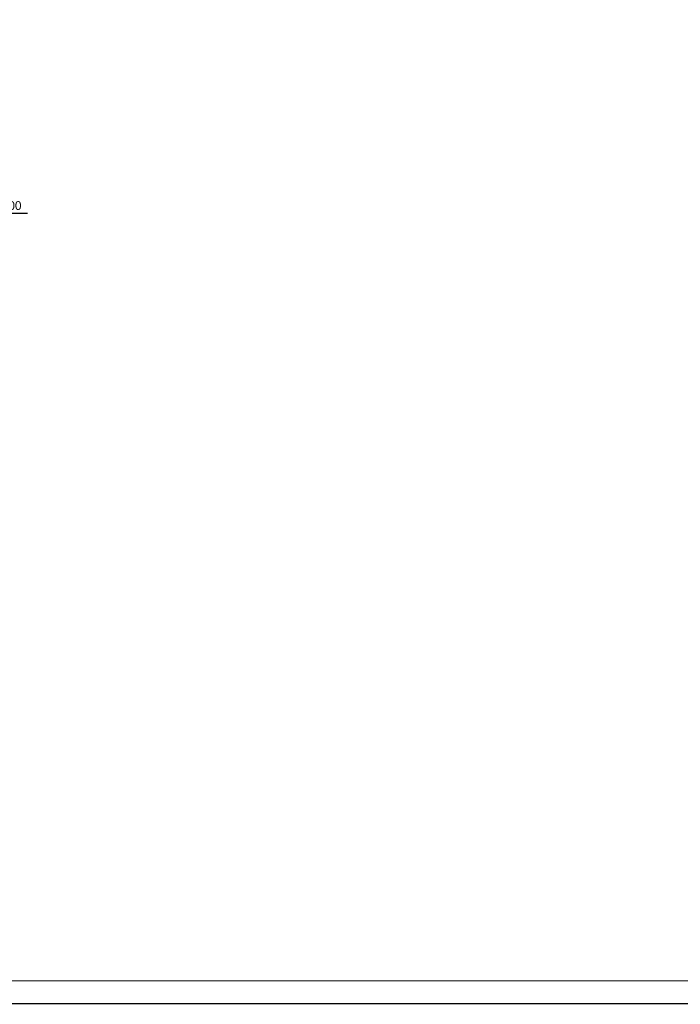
# Paper-space layout 'Layout1' of a CAD drawing. Extents: x -2 to 1243, y -36 to 596.
# Tile 81 of 132: x 585 to 772, y 0 to 279. Entities that reach past the tile are written whole.
import ezdxf
from ezdxf.enums import TextEntityAlignment as Align

# ---------------------------------------------------------------- set-up
doc = ezdxf.new("R2010")
doc.units = 0
doc.layers.get('DEFPOINTS').update_dxf_attribs({"color": 132, "linetype": 'CONTINUOUS'})
doc.layers.add('AS_INS_ON', color=7, linetype='CONTINUOUS')
doc.layers.add('RAMECEK_HP', color=251, linetype='CONTINUOUS')
doc.styles.add('ROMANS', font='romans.shx', dxfattribs={"width": 0.8})

# ---------------------------------------------------------------- blocks, each defined once
blk = doc.blocks.new('*U6')
at = {"layer": 'RAMECEK_HP', "lineweight": 35, "const_width": 0.35}
for points in [[(0, 594), (0, 0), (1051, 0), (1051, 594)], [(6.5, 587.5), (6.5, 6.5), (1044.5, 6.5), (1044.5, 587.5)]]:
    blk.add_lwpolyline(points, close=True, dxfattribs=at)
at = {"layer": 'DEFPOINTS', "style": 'ROMANS', "width": 0.8}
blk.add_attdef('TISK', text='', height=10, dxfattribs=at).set_placement((1051, -33), align=Align.RIGHT)

psp = doc.layouts.get("Layout1")

# ---------------------------------------------------------------- linework, layer by layer
at = {"layer": 'AS_INS_ON', "color": 9}
psp.add_line((586.9345, 224.282, 8785), (580.9345, 224.282, 8785), dxfattribs=at)

# ---------------------------------------------------------------- block references
at = {"layer": 'RAMECEK_HP'}
psp.add_blockref('*U6', (0, 0), dxfattribs=at)

# ---------------------------------------------------------------- texts
at = {"layer": 'AS_INS_ON', "color": 9}
psp.add_text('+8.000', height=2.5, dxfattribs=at).set_placement((574.8925, 225.282))

doc.saveas('drawing.dxf')
